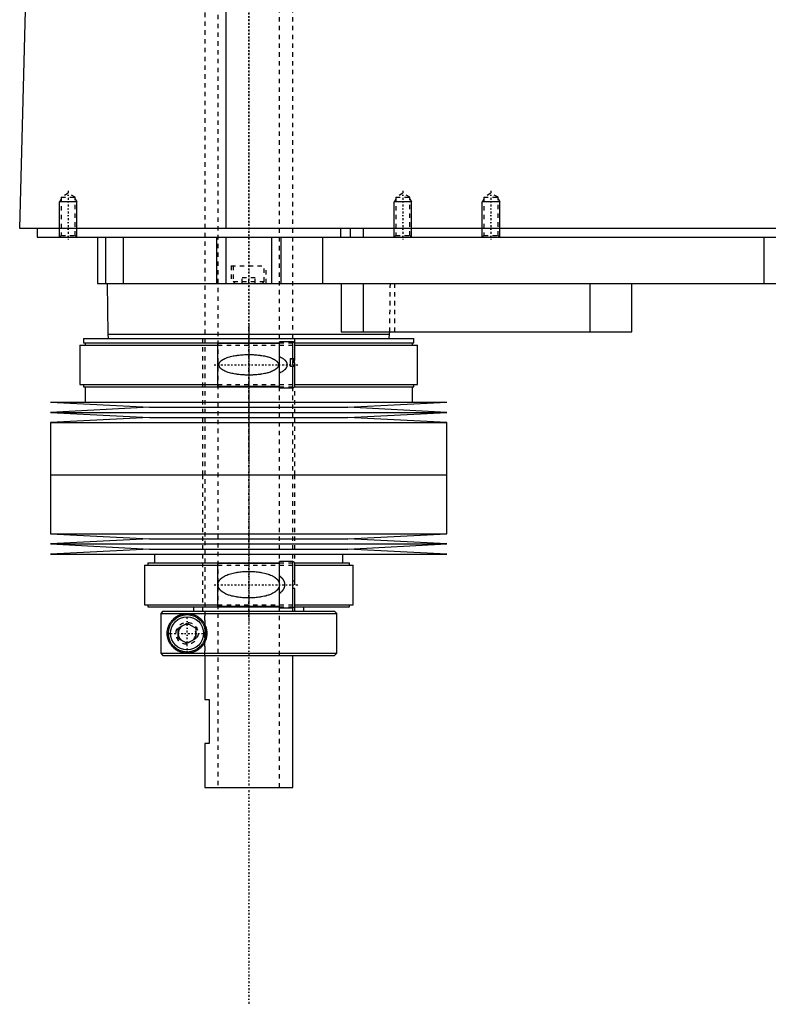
# Model space of a CAD drawing. Extents: x -602 to 174, y -319 to 984.
# Tile 1 of 7: x -602 to -432, y -100 to 124. Entities that reach past the tile are written whole.
import ezdxf

# ---------------------------------------------------------------- set-up
doc = ezdxf.new("R2010")
doc.units = 0
doc.linetypes.add('CENTER', pattern=[1.5, 0.45, -0.5, 0.05, -0.5])
doc.linetypes.add('DASHED', pattern=[2, 1, -1])
for name, color, linetype in [('AM_0', 7, 'CONTINUOUS'), ('AM_10', 7, 'CONTINUOUS'), ('AM_3', 7, 'DASHED'), ('AM_7', 7, 'CENTER')]:
    doc.layers.add(name, color=color, linetype=linetype)

msp = doc.modelspace()

# ---------------------------------------------------------------- linework, layer by layer
at = {"layer": 'AM_0', "color": 7, "linetype": 'CONTINUOUS'}
for p, q in [((-555.15, 76.5), (-555.15, 137.05)), ((-602, 76.5), (-600.5, 133.35)), ((-200.5, 76.5), (-602, 76.5)), ((-598, 76.5), (-598, 74.5)), ((-529.15, 76.5), (-529.15, 74.5)), ((-527, 76.5), (-527, 74.5)), ((-524, 76.5), (-524, 74.5)), ((-598, 74.5), (-244, 74.5)), ((-584.3, 74.5), (-584.3, 64)), ((-582.5, 74.5), (-582.5, 64)), ((-578.5, 74.5), (-578.5, 64)), ((-557.3, 74.5), (-557.3, 64)), ((-555.19, 74.5), (-555.19, 64)), ((-544.81, 74.5), (-544.81, 64)), ((-542.7, 74.5), (-542.7, 64)), ((-533.21, 74.5), (-533.21, 64)), ((-433, 74.5), (-433, 64)), ((-584.3, 64), (-388, 64)), ((-582.17, 64), (-582, 52.5)), ((-529, 64), (-529, 53)), ((-524, 64), (-524, 53)), ((-472.56, 64), (-472.56, 53)), ((-463, 53), (-463, 64)), ((-587.52, 51.5), (-587.52, 50.5)), ((-587.52, 51.5), (-512.48, 51.5)), ((-582, 52.5), (-581.9, 51.5)), ((-582, 52.5), (-518, 52.5)), ((-529, 53), (-463, 53)), ((-518.1, 51.5), (-518, 52.5)), ((-518, 52.5), (-517.99, 53)), ((-512.48, 50.5), (-512.48, 51.5)), ((-588.33, 50), (-588.33, 41)), ((-588.33, 50), (-557, 50)), ((-587.52, 50.5), (-543, 50.5)), ((-587.17, 50.5), (-587.17, 50)), ((-543, 50.35), (-557, 50.35)), ((-557, 40.65), (-557, 50.35)), ((-540, 50.75), (-543, 50.75)), ((-543, 40.25), (-543, 50.75)), ((-540, 46.9), (-540, 50.75)), ((-539.56, 50.5), (-512.48, 50.5)), ((-539.5, 46.9), (-539.5, 50.25)), ((-539.5, 50), (-511.68, 50)), ((-512.83, 50), (-512.83, 50.5)), ((-511.68, 41), (-511.68, 50)), ((-540.5, 46.9), (-539.5, 46.9)), ((-540.5, 45.1), (-540.5, 46.9)), ((-540.5, 46.84), (-540, 46.84)), ((-539.5, 45.1), (-540.5, 45.1)), ((-540, 40.25), (-540, 45.1)), ((-539.5, 40.75), (-539.5, 45.1)), ((-588.33, 41), (-557, 41)), ((-587.52, 41), (-587.52, 40.5)), ((-587.52, 40.5), (-543, 40.5)), ((-587.17, 40.5), (-587.17, 37)), ((-557, 40.65), (-543, 40.65)), ((-539.56, 40.5), (-512.48, 40.5)), ((-539.5, 41), (-511.68, 41)), ((-512.83, 37), (-512.83, 40.5)), ((-512.48, 40.5), (-512.48, 41)), ((-543, 40.25), (-540, 40.25)), ((-595, 37), (-572.5, 35.85)), ((-595, 37), (-505, 37)), ((-572.5, 35.85), (-595, 34.7)), ((-572.5, 35.85), (-527.5, 35.85)), ((-527.5, 35.85), (-505, 37)), ((-505, 34.7), (-527.5, 35.85)), ((-595, 34.7), (-572.5, 33.55)), ((-595, 34.7), (-505, 34.7)), ((-527.5, 33.55), (-505, 34.7)), ((-572.5, 33.55), (-595, 32.4)), ((-595, 32.4), (-595, 20.5)), ((-595, 32.4), (-505, 32.4)), ((-572.5, 33.55), (-527.5, 33.55)), ((-505, 32.4), (-527.5, 33.55)), ((-505, 20.5), (-505, 32.4)), ((-595, 20.5), (-505, 20.5)), ((-595, 20.5), (-595, 7.1)), ((-595, 20.5), (-505, 20.5)), ((-505, 7.1), (-505, 20.5)), ((-595, 7.1), (-572.5, 5.95)), ((-595, 7.1), (-505, 7.1)), ((-527.5, 5.95), (-505, 7.1)), ((-572.5, 5.95), (-595, 4.8)), ((-595, 4.8), (-572.5, 3.65)), ((-595, 4.8), (-505, 4.8)), ((-572.5, 5.95), (-527.5, 5.95)), ((-505, 4.8), (-527.5, 5.95)), ((-527.5, 3.65), (-505, 4.8)), ((-572.5, 3.65), (-595, 2.5)), ((-595, 2.5), (-505, 2.5)), ((-572.5, 3.65), (-527.5, 3.65)), ((-571.4, 2.5), (-571.4, 0.5)), ((-528.6, 0.5), (-528.6, 2.5)), ((-505, 2.5), (-527.5, 3.65)), ((-573.7, 0), (-573.7, -9)), ((-573.7, 0), (-557, 0)), ((-572.9, 0.5), (-572.9, 0)), ((-572.9, 0.5), (-543, 0.5)), ((-543, 0.4), (-557, 0.4)), ((-557, -9.3), (-557, 0.4)), ((-540, 0.8), (-543, 0.8)), ((-543, -9.7), (-543, 0.8)), ((-540, -9.7), (-540, 0.8)), ((-539.54, 0.5), (-527.1, 0.5)), ((-539.5, -3.55), (-539.5, 0.3)), ((-539.5, 0), (-526.3, 0)), ((-527.1, 0), (-527.1, 0.5)), ((-526.3, -9), (-526.3, 0)), ((-540, -3.55), (-539.5, -3.55)), ((-539.5, -5.35), (-540, -5.35)), ((-539.5, -9.2), (-539.5, -5.35)), ((-573.7, -9), (-557, -9)), ((-572.9, -9), (-572.9, -9.5)), ((-572.9, -9.5), (-542.99, -9.5)), ((-569.49, -10.5), (-569.99, -11)), ((-569.99, -11), (-530, -11)), ((-569.99, -11), (-569.99, -20)), ((-569.49, -10.5), (-530.5, -10.5)), ((-562.5, -9.5), (-562.5, -10.5)), ((-557, -9.3), (-543, -9.3)), ((-543, -9.7), (-540, -9.7)), ((-539.6, -9.5), (-527.1, -9.5)), ((-539.5, -9), (-526.3, -9)), ((-537.5, -10.5), (-537.5, -9.5)), ((-530, -11), (-530.5, -10.5)), ((-530, -20), (-530, -11)), ((-527.1, -9.5), (-527.1, -9)), ((-566, -14.35), (-564, -13.19)), ((-564, -13.19), (-562, -14.35)), ((-566, -16.65), (-566, -14.35)), ((-562, -14.35), (-562, -16.65)), ((-564, -17.81), (-566, -16.65)), ((-562, -16.65), (-564, -17.81)), ((-569.99, -20), (-530, -20)), ((-569.99, -20), (-569.49, -20.5)), ((-530.5, -20.5), (-530, -20)), ((-569.49, -20.5), (-530.5, -20.5)), ((-560, -20.5), (-560, -30.5)), ((-540, -50.5), (-540, -20.5)), ((-560, -30.5), (-559, -30.5)), ((-559, -30.5), (-559, -40.5)), ((-560, -40.5), (-560, -50.5)), ((-559, -40.5), (-560, -40.5)), ((-560, -50.5), (-540, -50.5))]:
    msp.add_line(p, q, dxfattribs=at)
for points in [[(-540, 46.84, 0), (-540, 46.84, 0), (-540, 46.84, 0), (-539.99, 46.84, 0), (-539.99, 46.84, 0), (-539.99, 46.84, 0), (-539.99, 46.84, 0), (-539.98, 46.84, 0), (-539.98, 46.84, 0), (-539.98, 46.84, 0), (-539.98, 46.84, 0), (-539.97, 46.84, 0), (-539.97, 46.84, 0), (-539.97, 46.84, 0), (-539.97, 46.84, 0), (-539.96, 46.84, 0), (-539.96, 46.84, 0), (-539.96, 46.84, 0), (-539.96, 46.84, 0), (-539.96, 46.84, 0), (-539.95, 46.84, 0), (-539.95, 46.83, 0), (-539.95, 46.83, 0), (-539.95, 46.83, 0), (-539.95, 46.83, 0), (-539.94, 46.83, 0), (-539.94, 46.83, 0), (-539.94, 46.83, 0), (-539.94, 46.83, 0), (-539.93, 46.83, 0), (-539.93, 46.83, 0), (-539.93, 46.82, 0), (-539.93, 46.82, 0), (-539.93, 46.82, 0), (-539.93, 46.82, 0), (-539.92, 46.82, 0), (-539.92, 46.82, 0), (-539.92, 46.82, 0), (-539.92, 46.82, 0), (-539.91, 46.81, 0), (-539.91, 46.81, 0), (-539.91, 46.81, 0), (-539.91, 46.81, 0), (-539.91, 46.81, 0), (-539.9, 46.81, 0), (-539.9, 46.81, 0), (-539.9, 46.8, 0), (-539.9, 46.8, 0), (-539.9, 46.8, 0), (-539.9, 46.8, 0), (-539.89, 46.8, 0), (-539.89, 46.79, 0), (-539.87, 46.78, 0), (-539.87, 46.77, 0), (-539.86, 46.77, 0), (-539.85, 46.75, 0), (-539.84, 46.74, 0), (-539.83, 46.72, 0), (-539.82, 46.71, 0), (-539.81, 46.7, 0), (-539.81, 46.69, 0), (-539.8, 46.68, 0), (-539.8, 46.66, 0), (-539.79, 46.65, 0), (-539.78, 46.64, 0), (-539.78, 46.63, 0), (-539.77, 46.62, 0), (-539.77, 46.6, 0), (-539.76, 46.59, 0), (-539.76, 46.58, 0), (-539.76, 46.57, 0), (-539.75, 46.55, 0), (-539.73, 46.5, 0), (-539.71, 46.4, 0), (-539.68, 46.3, 0), (-539.67, 46.19, 0), (-539.65, 46.09, 0), (-539.65, 46.03, 0), (-539.64, 45.98, 0), (-539.63, 45.87, 0), (-539.63, 45.77, 0), (-539.62, 45.66, 0), (-539.62, 45.56, 0), (-539.62, 45.46, 0), (-539.62, 45.41, 0), (-539.62, 45.36, 0), (-539.63, 45.26, 0), (-539.63, 45.15, 0), (-539.63, 45.1, 0)], [(-564, -20, 0), (-564.06, -20, 0), (-564.19, -20, 0), (-564.32, -19.99, 0), (-564.38, -19.98, 0), (-564.44, -19.98, 0), (-564.57, -19.96, 0), (-564.7, -19.95, 0), (-564.82, -19.92, 0), (-564.94, -19.9, 0), (-565.07, -19.87, 0), (-565.13, -19.86, 0), (-565.19, -19.84, 0), (-565.31, -19.81, 0), (-565.43, -19.77, 0), (-565.55, -19.73, 0), (-565.66, -19.68, 0), (-565.78, -19.63, 0), (-565.83, -19.61, 0), (-565.89, -19.58, 0), (-566, -19.53, 0), (-566.11, -19.47, 0), (-566.16, -19.45, 0), (-566.22, -19.42, 0), (-566.32, -19.35, 0), (-566.43, -19.29, 0), (-566.48, -19.26, 0), (-566.53, -19.22, 0), (-566.63, -19.15, 0), (-566.72, -19.08, 0), (-566.82, -19.01, 0), (-566.91, -18.93, 0), (-567, -18.85, 0), (-567.05, -18.81, 0), (-567.09, -18.77, 0), (-567.17, -18.69, 0), (-567.26, -18.6, 0), (-567.34, -18.52, 0), (-567.42, -18.43, 0), (-567.49, -18.34, 0), (-567.53, -18.29, 0), (-567.57, -18.25, 0), (-567.64, -18.15, 0), (-567.71, -18.05, 0), (-567.78, -17.94, 0), (-567.85, -17.83, 0), (-567.91, -17.72, 0), (-567.95, -17.66, 0), (-567.98, -17.6, 0), (-568.04, -17.48, 0), (-568.1, -17.36, 0), (-568.15, -17.23, 0), (-568.21, -17.1, 0), (-568.25, -16.97, 0), (-568.28, -16.9, 0), (-568.3, -16.83, 0), (-568.34, -16.69, 0), (-568.38, -16.55, 0), (-568.41, -16.4, 0), (-568.43, -16.31, 0), (-568.43, -16.28, 0), (-568.44, -16.26, 0), (-568.44, -16.24, 0), (-568.44, -16.23, 0), (-568.44, -16.21, 0), (-568.45, -16.18, 0), (-568.45, -16.15, 0), (-568.46, -16.13, 0), (-568.46, -16.1, 0), (-568.46, -16.09, 0), (-568.46, -16.07, 0), (-568.47, -16.05, 0), (-568.47, -16.02, 0), (-568.47, -16.01, 0), (-568.47, -15.99, 0), (-568.48, -15.97, 0), (-568.48, -15.94, 0), (-568.48, -15.93, 0), (-568.48, -15.91, 0), (-568.48, -15.89, 0), (-568.49, -15.86, 0), (-568.49, -15.83, 0), (-568.49, -15.8, 0), (-568.49, -15.77, 0), (-568.49, -15.76, 0), (-568.49, -15.75, 0), (-568.49, -15.72, 0), (-568.5, -15.69, 0), (-568.5, -15.66, 0), (-568.5, -15.63, 0), (-568.5, -15.6, 0), (-568.5, -15.59, 0), (-568.5, -15.57, 0), (-568.5, -15.54, 0), (-568.5, -15.51, 0), (-568.5, -15.5, 0), (-568.5, -15.49, 0), (-568.5, -15.46, 0), (-568.5, -15.43, 0), (-568.5, -15.41, 0), (-568.5, -15.4, 0), (-568.5, -15.37, 0), (-568.5, -15.34, 0), (-568.5, -15.31, 0), (-568.49, -15.28, 0), (-568.49, -15.25, 0), (-568.49, -15.24, 0), (-568.49, -15.23, 0), (-568.49, -15.2, 0), (-568.49, -15.17, 0), (-568.49, -15.14, 0), (-568.48, -15.11, 0), (-568.48, -15.09, 0), (-568.48, -15.07, 0), (-568.48, -15.06, 0), (-568.48, -15.03, 0), (-568.47, -15.01, 0), (-568.47, -14.99, 0), (-568.47, -14.98, 0), (-568.47, -14.95, 0), (-568.46, -14.93, 0), (-568.46, -14.91, 0), (-568.46, -14.9, 0), (-568.46, -14.87, 0), (-568.45, -14.85, 0), (-568.45, -14.82, 0), (-568.44, -14.79, 0), (-568.44, -14.77, 0), (-568.44, -14.76, 0), (-568.44, -14.74, 0), (-568.43, -14.72, 0), (-568.43, -14.69, 0), (-568.41, -14.6, 0), (-568.38, -14.45, 0), (-568.34, -14.31, 0), (-568.3, -14.17, 0), (-568.28, -14.1, 0), (-568.25, -14.03, 0), (-568.21, -13.9, 0), (-568.15, -13.77, 0), (-568.1, -13.64, 0), (-568.04, -13.52, 0), (-567.98, -13.4, 0), (-567.95, -13.34, 0), (-567.91, -13.28, 0), (-567.85, -13.17, 0), (-567.78, -13.06, 0), (-567.71, -12.95, 0), (-567.64, -12.85, 0), (-567.57, -12.75, 0), (-567.53, -12.71, 0), (-567.49, -12.66, 0), (-567.42, -12.57, 0), (-567.34, -12.48, 0), (-567.26, -12.4, 0), (-567.17, -12.31, 0), (-567.09, -12.23, 0), (-567.05, -12.19, 0), (-567, -12.15, 0), (-566.91, -12.07, 0), (-566.82, -11.99, 0), (-566.72, -11.92, 0), (-566.63, -11.85, 0), (-566.53, -11.78, 0), (-566.48, -11.74, 0), (-566.43, -11.71, 0), (-566.32, -11.65, 0), (-566.22, -11.58, 0), (-566.16, -11.55, 0), (-566.11, -11.53, 0), (-566, -11.47, 0), (-565.89, -11.42, 0), (-565.83, -11.39, 0), (-565.78, -11.37, 0), (-565.66, -11.32, 0), (-565.55, -11.27, 0), (-565.43, -11.23, 0), (-565.31, -11.19, 0), (-565.19, -11.16, 0), (-565.13, -11.14, 0), (-565.07, -11.13, 0), (-564.94, -11.1, 0), (-564.82, -11.08, 0), (-564.7, -11.05, 0), (-564.57, -11.04, 0), (-564.44, -11.02, 0), (-564.38, -11.02, 0), (-564.32, -11.01, 0), (-564.19, -11, 0), (-564.06, -11, 0), (-564, -11, 0)], [(-564, -11, 0), (-563.95, -11, 0), (-563.85, -11, 0), (-563.74, -11.01, 0), (-563.69, -11.01, 0), (-563.63, -11.01, 0), (-563.52, -11.03, 0), (-563.42, -11.04, 0), (-563.3, -11.05, 0), (-563.19, -11.07, 0), (-563.08, -11.09, 0), (-563.02, -11.11, 0), (-562.97, -11.12, 0), (-562.85, -11.15, 0), (-562.74, -11.18, 0), (-562.63, -11.21, 0), (-562.51, -11.25, 0), (-562.4, -11.29, 0), (-562.34, -11.32, 0), (-562.28, -11.34, 0), (-562.17, -11.39, 0), (-562.06, -11.44, 0), (-562, -11.47, 0), (-561.95, -11.5, 0), (-561.83, -11.56, 0), (-561.72, -11.62, 0), (-561.67, -11.65, 0), (-561.61, -11.68, 0), (-561.51, -11.75, 0), (-561.4, -11.83, 0), (-561.3, -11.9, 0), (-561.19, -11.98, 0), (-561.09, -12.06, 0), (-561.04, -12.11, 0), (-561, -12.15, 0), (-560.9, -12.24, 0), (-560.81, -12.33, 0), (-560.71, -12.42, 0), (-560.63, -12.52, 0), (-560.54, -12.62, 0), (-560.5, -12.68, 0), (-560.45, -12.73, 0), (-560.37, -12.84, 0), (-560.29, -12.95, 0), (-560.21, -13.07, 0), (-560.14, -13.19, 0), (-560.06, -13.32, 0), (-560.03, -13.38, 0), (-560, -13.45, 0), (-559.93, -13.58, 0), (-559.87, -13.71, 0), (-559.81, -13.85, 0), (-559.76, -13.99, 0), (-559.71, -14.13, 0), (-559.69, -14.2, 0), (-559.67, -14.27, 0), (-559.63, -14.41, 0), (-559.6, -14.56, 0), (-559.57, -14.7, 0), (-559.55, -14.85, 0), (-559.53, -14.99, 0), (-559.52, -15.07, 0), (-559.51, -15.14, 0), (-559.51, -15.28, 0), (-559.5, -15.43, 0), (-559.5, -15.5, 0), (-559.5, -15.57, 0), (-559.51, -15.72, 0), (-559.51, -15.86, 0), (-559.52, -15.93, 0), (-559.53, -16.01, 0), (-559.55, -16.15, 0), (-559.57, -16.3, 0), (-559.6, -16.44, 0), (-559.63, -16.59, 0), (-559.67, -16.73, 0), (-559.69, -16.8, 0), (-559.71, -16.87, 0), (-559.76, -17.01, 0), (-559.81, -17.15, 0), (-559.87, -17.29, 0), (-559.93, -17.42, 0), (-560, -17.55, 0), (-560.03, -17.62, 0), (-560.06, -17.68, 0), (-560.14, -17.81, 0), (-560.21, -17.93, 0), (-560.29, -18.05, 0), (-560.37, -18.16, 0), (-560.45, -18.27, 0), (-560.5, -18.32, 0), (-560.54, -18.38, 0), (-560.63, -18.48, 0), (-560.71, -18.58, 0), (-560.81, -18.67, 0), (-560.9, -18.76, 0), (-561, -18.85, 0), (-561.04, -18.89, 0), (-561.09, -18.94, 0), (-561.19, -19.02, 0), (-561.3, -19.1, 0), (-561.4, -19.17, 0), (-561.51, -19.25, 0), (-561.61, -19.32, 0), (-561.67, -19.35, 0), (-561.72, -19.38, 0), (-561.83, -19.44, 0), (-561.95, -19.5, 0), (-562, -19.53, 0), (-562.06, -19.56, 0), (-562.17, -19.61, 0), (-562.28, -19.66, 0), (-562.34, -19.68, 0), (-562.4, -19.71, 0), (-562.51, -19.75, 0), (-562.63, -19.79, 0), (-562.74, -19.82, 0), (-562.85, -19.85, 0), (-562.97, -19.88, 0), (-563.02, -19.89, 0), (-563.08, -19.91, 0), (-563.19, -19.93, 0), (-563.3, -19.95, 0), (-563.42, -19.96, 0), (-563.52, -19.97, 0), (-563.63, -19.99, 0), (-563.69, -19.99, 0), (-563.74, -19.99, 0), (-563.85, -20, 0), (-563.95, -20, 0), (-564, -20, 0)]]:
    msp.add_polyline3d(points, dxfattribs=at)
for radius in [4.25, 3.75]:
    msp.add_circle((-564, -15.5), radius, dxfattribs=at)
for centre, start, end in [((-540, 50.25), 0, 90), ((-540, 40.75), 270, 0), ((-540, 0.3), 0, 90), ((-540, -9.2), 270, 0)]:
    msp.add_arc(centre, 0.5, start, end, dxfattribs=at)
at = {"layer": 'AM_10', "color": 7, "linetype": 'CONTINUOUS'}
for p, q in [((-592.62, 83.16), (-593, 82.5)), ((-589.38, 83.16), (-589, 82.5)), ((-516.62, 83.16), (-517, 82.5)), ((-513.38, 83.16), (-513, 82.5)), ((-496.62, 83.16), (-497, 82.5)), ((-493.38, 83.16), (-493, 82.5)), ((-589, 82.5), (-593, 82.5)), ((-593, 74.5), (-593, 82.5)), ((-589, 74.5), (-589, 82.5)), ((-513, 82.5), (-517, 82.5)), ((-517, 74.5), (-517, 82.5)), ((-513, 74.5), (-513, 82.5)), ((-493, 82.5), (-497, 82.5)), ((-497, 74.5), (-497, 82.5)), ((-493, 74.5), (-493, 82.5))]:
    msp.add_line(p, q, dxfattribs=at)
msp.add_arc((-564, -15.5), 2.01, 75, 15, dxfattribs=at)
at = {"layer": 'AM_3', "color": 6, "linetype": 'DASHED'}
for p, q in [((-557, 629), (-557, -50.5)), ((-543, -50.5), (-543, 629)), ((-560, 613.5), (-560, -20.5)), ((-540, -10.5), (-540, 609.9)), ((-591, 84.5), (-592.62, 83.56)), ((-592.62, 83.56), (-592.62, 74.88)), ((-592.62, 83.56), (-589.38, 83.56)), ((-589.38, 83.56), (-591, 84.5)), ((-589.38, 74.88), (-589.38, 83.56)), ((-515, 84.5), (-516.62, 83.56)), ((-516.62, 83.56), (-516.62, 74.88)), ((-516.62, 83.56), (-513.38, 83.56)), ((-513.38, 83.56), (-515, 84.5)), ((-513.38, 74.88), (-513.38, 83.56)), ((-495, 84.5), (-496.62, 83.56)), ((-496.62, 83.56), (-496.62, 74.88)), ((-496.62, 83.56), (-493.38, 83.56)), ((-493.38, 83.56), (-495, 84.5)), ((-493.38, 74.88), (-493.38, 83.56)), ((-592.62, 74.88), (-593, 74.5)), ((-592.62, 74.88), (-589.38, 74.88)), ((-589, 74.5), (-589.38, 74.88)), ((-578.5, 74.5), (-578.5, 64)), ((-516.62, 74.88), (-517, 74.5)), ((-516.62, 74.88), (-513.38, 74.88)), ((-513, 74.5), (-513.38, 74.88)), ((-496.62, 74.88), (-497, 74.5)), ((-496.62, 74.88), (-493.38, 74.88)), ((-493, 74.5), (-493.38, 74.88)), ((-554, 68), (-554, 64)), ((-554, 68), (-546, 68)), ((-553.5, 68), (-553.5, 64.4)), ((-546.5, 64.4), (-546.5, 68)), ((-546, 64), (-546, 68)), ((-551.5, 64), (-551.5, 65.25)), ((-548.5, 65.25), (-551.5, 65.25)), ((-550, 64), (-550, 65.25)), ((-548.5, 64), (-548.5, 65.25)), ((-553.5, 64.4), (-553.1, 64)), ((-553.5, 64.4), (-546.5, 64.4)), ((-546.9, 64), (-546.5, 64.4)), ((-517.99, 53), (-517.83, 64)), ((-516.85, 53), (-516.85, 64)), ((-560.5, 51.5), (-560.5, 20.5)), ((-539.5, 20.5), (-539.5, 51.5)), ((-557, 50), (-539.5, 50)), ((-543, 50.5), (-539.56, 50.5)), ((-540, 46.84), (-540, 45.1)), ((-557, 41), (-539.5, 41)), ((-543, 40.5), (-539.56, 40.5)), ((-560.5, 20.5), (-560.5, -10.5)), ((-539.5, -10.5), (-539.5, 20.5)), ((-557, 0), (-539.5, 0)), ((-543, 0.5), (-539.54, 0.5)), ((-569.99, -11), (-569.73, -10.75)), ((-569.61, -10.62), (-569.49, -10.5)), ((-559.97, -20.5), (-559.97, -10.5)), ((-557, -9), (-539.5, -9)), ((-542.99, -9.5), (-539.6, -9.5)), ((-569.73, -20.25), (-569.99, -20))]:
    msp.add_line(p, q, dxfattribs=at)
for points in [[(-550, 47.84, 0), (-549.86, 47.84, 0), (-549.58, 47.83, 0), (-549.3, 47.83, 0), (-549.16, 47.82, 0), (-549.02, 47.81, 0), (-548.73, 47.8, 0), (-548.44, 47.78, 0), (-548.16, 47.75, 0), (-547.87, 47.73, 0), (-547.58, 47.69, 0), (-547.43, 47.67, 0), (-547.29, 47.65, 0), (-547, 47.61, 0), (-546.72, 47.56, 0), (-546.44, 47.51, 0), (-546.16, 47.44, 0), (-545.88, 47.38, 0), (-545.75, 47.34, 0), (-545.61, 47.3, 0), (-545.35, 47.22, 0), (-545.09, 47.14, 0), (-544.96, 47.09, 0), (-544.83, 47.04, 0), (-544.59, 46.93, 0), (-544.35, 46.81, 0), (-544.23, 46.75, 0), (-544.21, 46.74, 0), (-544.17, 46.71, 0), (-544.13, 46.69, 0), (-544.12, 46.68, 0), (-544.1, 46.67, 0), (-544.06, 46.64, 0), (-544.02, 46.62, 0), (-543.99, 46.59, 0), (-543.95, 46.57, 0), (-543.91, 46.54, 0), (-543.89, 46.53, 0), (-543.88, 46.52, 0), (-543.84, 46.49, 0), (-543.81, 46.46, 0), (-543.77, 46.43, 0), (-543.74, 46.4, 0), (-543.7, 46.37, 0), (-543.68, 46.36, 0), (-543.67, 46.34, 0), (-543.63, 46.31, 0), (-543.6, 46.27, 0), (-543.57, 46.24, 0), (-543.54, 46.2, 0), (-543.51, 46.16, 0), (-543.49, 46.15, 0), (-543.48, 46.13, 0), (-543.45, 46.09, 0), (-543.42, 46.05, 0), (-543.4, 46.01, 0), (-543.37, 45.97, 0), (-543.35, 45.92, 0), (-543.34, 45.9, 0), (-543.33, 45.88, 0), (-543.31, 45.84, 0), (-543.3, 45.79, 0), (-543.28, 45.75, 0), (-543.27, 45.7, 0), (-543.26, 45.66, 0), (-543.26, 45.64, 0), (-543.25, 45.61, 0), (-543.25, 45.57, 0), (-543.25, 45.52, 0), (-543.25, 45.5, 0), (-543.25, 45.48, 0), (-543.25, 45.43, 0), (-543.25, 45.39, 0), (-543.26, 45.36, 0), (-543.26, 45.34, 0), (-543.27, 45.3, 0), (-543.28, 45.25, 0), (-543.3, 45.21, 0), (-543.31, 45.16, 0), (-543.33, 45.12, 0), (-543.34, 45.1, 0), (-543.35, 45.08, 0), (-543.37, 45.03, 0), (-543.4, 44.99, 0), (-543.42, 44.95, 0), (-543.45, 44.91, 0), (-543.48, 44.87, 0), (-543.49, 44.85, 0), (-543.51, 44.84, 0), (-543.54, 44.8, 0), (-543.57, 44.76, 0), (-543.6, 44.73, 0), (-543.63, 44.69, 0), (-543.67, 44.66, 0), (-543.68, 44.64, 0), (-543.7, 44.63, 0), (-543.74, 44.6, 0), (-543.77, 44.57, 0), (-543.81, 44.54, 0), (-543.84, 44.51, 0), (-543.88, 44.48, 0), (-543.89, 44.47, 0), (-543.91, 44.46, 0), (-543.95, 44.43, 0), (-543.99, 44.41, 0), (-544.02, 44.38, 0), (-544.06, 44.36, 0), (-544.1, 44.33, 0), (-544.12, 44.32, 0), (-544.13, 44.31, 0), (-544.17, 44.29, 0), (-544.21, 44.26, 0), (-544.23, 44.25, 0), (-544.35, 44.19, 0), (-544.59, 44.07, 0), (-544.83, 43.96, 0), (-545.09, 43.86, 0), (-545.35, 43.78, 0), (-545.61, 43.7, 0), (-545.75, 43.66, 0), (-545.88, 43.62, 0), (-546.16, 43.56, 0), (-546.44, 43.49, 0), (-546.72, 43.44, 0), (-547, 43.39, 0), (-547.29, 43.35, 0), (-547.43, 43.33, 0), (-547.58, 43.31, 0), (-547.87, 43.27, 0), (-548.16, 43.25, 0), (-548.44, 43.22, 0), (-548.73, 43.2, 0), (-549.02, 43.19, 0), (-549.16, 43.18, 0), (-549.3, 43.17, 0), (-549.58, 43.17, 0), (-549.86, 43.16, 0), (-550, 43.16, 0), (-550.14, 43.16, 0), (-550.42, 43.17, 0), (-550.7, 43.17, 0), (-550.84, 43.18, 0), (-550.98, 43.19, 0), (-551.27, 43.2, 0), (-551.56, 43.22, 0), (-551.84, 43.25, 0), (-552.13, 43.27, 0), (-552.42, 43.31, 0), (-552.57, 43.33, 0), (-552.71, 43.35, 0), (-553, 43.39, 0), (-553.28, 43.44, 0), (-553.56, 43.49, 0), (-553.84, 43.56, 0), (-554.12, 43.62, 0), (-554.25, 43.66, 0), (-554.39, 43.7, 0), (-554.65, 43.78, 0), (-554.91, 43.86, 0), (-555.17, 43.96, 0), (-555.41, 44.07, 0), (-555.65, 44.19, 0), (-555.77, 44.25, 0), (-555.79, 44.26, 0), (-555.83, 44.29, 0), (-555.87, 44.31, 0), (-555.88, 44.32, 0), (-555.9, 44.33, 0), (-555.94, 44.36, 0), (-555.98, 44.38, 0), (-556.01, 44.41, 0), (-556.05, 44.43, 0), (-556.09, 44.46, 0), (-556.11, 44.47, 0), (-556.12, 44.48, 0), (-556.16, 44.51, 0), (-556.19, 44.54, 0), (-556.23, 44.57, 0), (-556.26, 44.6, 0), (-556.3, 44.63, 0), (-556.32, 44.64, 0), (-556.33, 44.66, 0), (-556.37, 44.69, 0), (-556.4, 44.73, 0), (-556.43, 44.76, 0), (-556.46, 44.8, 0), (-556.49, 44.84, 0), (-556.51, 44.85, 0), (-556.52, 44.87, 0), (-556.55, 44.91, 0), (-556.58, 44.95, 0), (-556.6, 44.99, 0), (-556.63, 45.03, 0), (-556.65, 45.08, 0), (-556.66, 45.1, 0), (-556.67, 45.12, 0), (-556.69, 45.16, 0), (-556.7, 45.21, 0), (-556.72, 45.25, 0), (-556.73, 45.3, 0), (-556.74, 45.34, 0), (-556.74, 45.36, 0), (-556.75, 45.39, 0), (-556.75, 45.43, 0), (-556.75, 45.48, 0), (-556.75, 45.5, 0), (-556.75, 45.52, 0), (-556.75, 45.57, 0), (-556.75, 45.61, 0), (-556.74, 45.64, 0), (-556.74, 45.66, 0), (-556.73, 45.7, 0), (-556.72, 45.75, 0), (-556.7, 45.79, 0), (-556.69, 45.84, 0), (-556.67, 45.88, 0), (-556.66, 45.9, 0), (-556.65, 45.92, 0), (-556.63, 45.97, 0), (-556.6, 46.01, 0), (-556.58, 46.05, 0), (-556.55, 46.09, 0), (-556.52, 46.13, 0), (-556.51, 46.15, 0), (-556.49, 46.16, 0), (-556.46, 46.2, 0), (-556.43, 46.24, 0), (-556.4, 46.27, 0), (-556.37, 46.31, 0), (-556.33, 46.34, 0), (-556.32, 46.36, 0), (-556.3, 46.37, 0), (-556.26, 46.4, 0), (-556.23, 46.43, 0), (-556.19, 46.46, 0), (-556.16, 46.49, 0), (-556.12, 46.52, 0), (-556.11, 46.53, 0), (-556.09, 46.54, 0), (-556.05, 46.57, 0), (-556.01, 46.59, 0), (-555.98, 46.62, 0), (-555.94, 46.64, 0), (-555.9, 46.67, 0), (-555.88, 46.68, 0), (-555.87, 46.69, 0), (-555.83, 46.71, 0), (-555.79, 46.74, 0), (-555.77, 46.75, 0), (-555.65, 46.81, 0), (-555.41, 46.93, 0), (-555.17, 47.04, 0), (-555.04, 47.09, 0), (-554.91, 47.14, 0), (-554.65, 47.22, 0), (-554.39, 47.3, 0), (-554.25, 47.34, 0), (-554.12, 47.38, 0), (-553.84, 47.44, 0), (-553.56, 47.51, 0), (-553.28, 47.56, 0), (-553, 47.61, 0), (-552.71, 47.65, 0), (-552.57, 47.67, 0), (-552.42, 47.69, 0), (-552.13, 47.73, 0), (-551.84, 47.75, 0), (-551.56, 47.78, 0), (-551.27, 47.8, 0), (-550.98, 47.81, 0), (-550.84, 47.82, 0), (-550.7, 47.83, 0), (-550.42, 47.83, 0), (-550.14, 47.84, 0), (-550, 47.84, 0)], [(-543, 47.4, 0), (-542.86, 47.33, 0), (-542.6, 47.19, 0), (-542.34, 47.03, 0), (-542.22, 46.94, 0), (-542.2, 46.93, 0), (-542.16, 46.9, 0), (-542.12, 46.87, 0), (-542.1, 46.85, 0), (-542.08, 46.84, 0), (-542.04, 46.81, 0), (-542.01, 46.77, 0), (-541.97, 46.74, 0), (-541.93, 46.71, 0), (-541.9, 46.68, 0), (-541.88, 46.66, 0), (-541.86, 46.64, 0), (-541.83, 46.61, 0), (-541.8, 46.58, 0), (-541.76, 46.54, 0), (-541.73, 46.51, 0), (-541.7, 46.47, 0), (-541.68, 46.45, 0), (-541.67, 46.43, 0), (-541.64, 46.4, 0), (-541.61, 46.36, 0), (-541.58, 46.32, 0), (-541.55, 46.27, 0), (-541.53, 46.23, 0), (-541.51, 46.21, 0), (-541.5, 46.19, 0), (-541.47, 46.14, 0), (-541.45, 46.1, 0), (-541.43, 46.05, 0), (-541.41, 46.01, 0), (-541.39, 45.96, 0), (-541.38, 45.94, 0), (-541.37, 45.91, 0), (-541.36, 45.86, 0), (-541.34, 45.82, 0), (-541.33, 45.77, 0), (-541.32, 45.72, 0), (-541.31, 45.67, 0), (-541.31, 45.65, 0), (-541.31, 45.62, 0), (-541.3, 45.57, 0), (-541.3, 45.52, 0), (-541.3, 45.5, 0), (-541.3, 45.48, 0), (-541.3, 45.43, 0), (-541.31, 45.38, 0), (-541.31, 45.35, 0), (-541.31, 45.33, 0), (-541.32, 45.28, 0), (-541.33, 45.23, 0), (-541.34, 45.18, 0), (-541.36, 45.14, 0), (-541.37, 45.09, 0), (-541.38, 45.06, 0), (-541.39, 45.04, 0), (-541.41, 44.99, 0), (-541.43, 44.95, 0), (-541.45, 44.9, 0), (-541.47, 44.86, 0), (-541.5, 44.81, 0), (-541.51, 44.79, 0), (-541.53, 44.77, 0), (-541.55, 44.73, 0), (-541.58, 44.68, 0), (-541.61, 44.64, 0), (-541.64, 44.6, 0), (-541.67, 44.57, 0), (-541.68, 44.55, 0), (-541.7, 44.53, 0), (-541.73, 44.49, 0), (-541.76, 44.46, 0), (-541.8, 44.42, 0), (-541.83, 44.39, 0), (-541.86, 44.36, 0), (-541.88, 44.34, 0), (-541.9, 44.32, 0), (-541.93, 44.29, 0), (-541.97, 44.26, 0), (-542.01, 44.23, 0), (-542.04, 44.19, 0), (-542.08, 44.16, 0), (-542.1, 44.15, 0), (-542.12, 44.13, 0), (-542.16, 44.1, 0), (-542.2, 44.07, 0), (-542.22, 44.06, 0), (-542.24, 44.04, 0), (-542.28, 44.02, 0), (-542.32, 43.99, 0), (-542.34, 43.97, 0), (-542.36, 43.96, 0), (-542.4, 43.93, 0), (-542.44, 43.91, 0), (-542.6, 43.81, 0), (-542.86, 43.67, 0), (-543, 43.6, 0)], [(-550, -1.44, 0), (-549.85, -1.44, 0), (-549.55, -1.44, 0), (-549.24, -1.45, 0), (-549.09, -1.46, 0), (-548.93, -1.47, 0), (-548.62, -1.49, 0), (-548.31, -1.51, 0), (-547.99, -1.55, 0), (-547.68, -1.59, 0), (-547.37, -1.63, 0), (-547.22, -1.66, 0), (-547.06, -1.68, 0), (-546.76, -1.74, 0), (-546.45, -1.81, 0), (-546.15, -1.88, 0), (-545.86, -1.96, 0), (-545.57, -2.05, 0), (-545.43, -2.1, 0), (-545.29, -2.15, 0), (-545.02, -2.26, 0), (-544.75, -2.38, 0), (-544.62, -2.45, 0), (-544.49, -2.52, 0), (-544.25, -2.66, 0), (-544.11, -2.76, 0), (-544.07, -2.78, 0), (-544.03, -2.81, 0), (-544.01, -2.82, 0), (-543.99, -2.84, 0), (-543.95, -2.87, 0), (-543.91, -2.9, 0), (-543.9, -2.91, 0), (-543.88, -2.93, 0), (-543.84, -2.96, 0), (-543.8, -2.99, 0), (-543.78, -3, 0), (-543.77, -3.02, 0), (-543.73, -3.05, 0), (-543.69, -3.09, 0), (-543.66, -3.12, 0), (-543.62, -3.15, 0), (-543.59, -3.19, 0), (-543.57, -3.21, 0), (-543.56, -3.23, 0), (-543.52, -3.26, 0), (-543.49, -3.3, 0), (-543.46, -3.34, 0), (-543.42, -3.38, 0), (-543.39, -3.42, 0), (-543.38, -3.44, 0), (-543.36, -3.46, 0), (-543.33, -3.51, 0), (-543.3, -3.55, 0), (-543.28, -3.59, 0), (-543.25, -3.64, 0), (-543.22, -3.69, 0), (-543.21, -3.71, 0), (-543.2, -3.73, 0), (-543.18, -3.78, 0), (-543.16, -3.83, 0), (-543.14, -3.88, 0), (-543.12, -3.92, 0), (-543.1, -3.97, 0), (-543.09, -4, 0), (-543.09, -4.02, 0), (-543.07, -4.07, 0), (-543.06, -4.12, 0), (-543.05, -4.17, 0), (-543.04, -4.22, 0), (-543.03, -4.27, 0), (-543.03, -4.3, 0), (-543.03, -4.32, 0), (-543.03, -4.37, 0), (-543.02, -4.43, 0), (-543.02, -4.45, 0), (-543.02, -4.47, 0), (-543.03, -4.53, 0), (-543.03, -4.58, 0), (-543.03, -4.6, 0), (-543.03, -4.63, 0), (-543.04, -4.68, 0), (-543.05, -4.73, 0), (-543.06, -4.78, 0), (-543.07, -4.83, 0), (-543.09, -4.88, 0), (-543.09, -4.9, 0), (-543.1, -4.93, 0), (-543.12, -4.98, 0), (-543.14, -5.02, 0), (-543.16, -5.07, 0), (-543.18, -5.12, 0), (-543.2, -5.17, 0), (-543.21, -5.19, 0), (-543.22, -5.21, 0), (-543.25, -5.26, 0), (-543.28, -5.31, 0), (-543.3, -5.35, 0), (-543.33, -5.39, 0), (-543.36, -5.44, 0), (-543.38, -5.46, 0), (-543.39, -5.48, 0), (-543.42, -5.52, 0), (-543.46, -5.56, 0), (-543.49, -5.6, 0), (-543.52, -5.64, 0), (-543.56, -5.67, 0), (-543.57, -5.69, 0), (-543.59, -5.71, 0), (-543.62, -5.75, 0), (-543.66, -5.78, 0), (-543.69, -5.81, 0), (-543.73, -5.85, 0), (-543.77, -5.88, 0), (-543.78, -5.9, 0), (-543.8, -5.91, 0), (-543.84, -5.94, 0), (-543.88, -5.97, 0), (-543.9, -5.99, 0), (-543.91, -6, 0), (-543.95, -6.03, 0), (-543.99, -6.06, 0), (-544.01, -6.08, 0), (-544.03, -6.09, 0), (-544.07, -6.12, 0), (-544.11, -6.14, 0), (-544.25, -6.24, 0), (-544.49, -6.38, 0), (-544.75, -6.52, 0), (-545.02, -6.64, 0), (-545.29, -6.75, 0), (-545.43, -6.8, 0), (-545.57, -6.85, 0), (-545.86, -6.94, 0), (-546.15, -7.02, 0), (-546.45, -7.09, 0), (-546.76, -7.16, 0), (-547.06, -7.22, 0), (-547.22, -7.24, 0), (-547.37, -7.27, 0), (-547.68, -7.31, 0), (-547.99, -7.35, 0), (-548.31, -7.39, 0), (-548.62, -7.41, 0), (-548.93, -7.43, 0), (-549.09, -7.44, 0), (-549.24, -7.45, 0), (-549.55, -7.46, 0), (-549.85, -7.46, 0), (-550, -7.46, 0), (-550.15, -7.46, 0), (-550.45, -7.46, 0), (-550.76, -7.45, 0), (-550.91, -7.44, 0), (-551.07, -7.43, 0), (-551.38, -7.41, 0), (-551.69, -7.39, 0), (-552.01, -7.35, 0), (-552.32, -7.31, 0), (-552.63, -7.27, 0), (-552.78, -7.24, 0), (-552.94, -7.22, 0), (-553.24, -7.16, 0), (-553.55, -7.09, 0), (-553.85, -7.02, 0), (-554.14, -6.94, 0), (-554.43, -6.85, 0), (-554.57, -6.8, 0), (-554.71, -6.75, 0), (-554.98, -6.64, 0), (-555.25, -6.52, 0), (-555.51, -6.38, 0), (-555.75, -6.24, 0), (-555.89, -6.14, 0), (-555.93, -6.12, 0), (-555.97, -6.09, 0), (-555.99, -6.08, 0), (-556.01, -6.06, 0), (-556.05, -6.03, 0), (-556.09, -6, 0), (-556.1, -5.99, 0), (-556.12, -5.97, 0), (-556.16, -5.94, 0), (-556.2, -5.91, 0), (-556.22, -5.9, 0), (-556.23, -5.88, 0), (-556.27, -5.85, 0), (-556.31, -5.81, 0), (-556.34, -5.78, 0), (-556.38, -5.75, 0), (-556.41, -5.71, 0), (-556.43, -5.69, 0), (-556.44, -5.67, 0), (-556.48, -5.64, 0), (-556.51, -5.6, 0), (-556.54, -5.56, 0), (-556.58, -5.52, 0), (-556.61, -5.48, 0), (-556.62, -5.46, 0), (-556.64, -5.44, 0), (-556.67, -5.39, 0), (-556.7, -5.35, 0), (-556.72, -5.31, 0), (-556.75, -5.26, 0), (-556.78, -5.21, 0), (-556.79, -5.19, 0), (-556.8, -5.17, 0), (-556.82, -5.12, 0), (-556.84, -5.07, 0), (-556.86, -5.02, 0), (-556.88, -4.98, 0), (-556.9, -4.93, 0), (-556.91, -4.9, 0), (-556.91, -4.88, 0), (-556.93, -4.83, 0), (-556.94, -4.78, 0), (-556.95, -4.73, 0), (-556.96, -4.68, 0), (-556.97, -4.63, 0), (-556.97, -4.6, 0), (-556.97, -4.58, 0), (-556.97, -4.53, 0), (-556.98, -4.47, 0), (-556.98, -4.45, 0), (-556.98, -4.43, 0), (-556.97, -4.37, 0), (-556.97, -4.32, 0), (-556.97, -4.3, 0), (-556.97, -4.27, 0), (-556.96, -4.22, 0), (-556.95, -4.17, 0), (-556.94, -4.12, 0), (-556.93, -4.07, 0), (-556.91, -4.02, 0), (-556.91, -4, 0), (-556.9, -3.97, 0), (-556.88, -3.92, 0), (-556.86, -3.88, 0), (-556.84, -3.83, 0), (-556.82, -3.78, 0), (-556.8, -3.73, 0), (-556.79, -3.71, 0), (-556.78, -3.69, 0), (-556.75, -3.64, 0), (-556.72, -3.59, 0), (-556.7, -3.55, 0), (-556.67, -3.51, 0), (-556.64, -3.46, 0), (-556.62, -3.44, 0), (-556.61, -3.42, 0), (-556.58, -3.38, 0), (-556.54, -3.34, 0), (-556.51, -3.3, 0), (-556.48, -3.26, 0), (-556.44, -3.23, 0), (-556.43, -3.21, 0), (-556.41, -3.19, 0), (-556.38, -3.15, 0), (-556.34, -3.12, 0), (-556.31, -3.09, 0), (-556.27, -3.05, 0), (-556.23, -3.02, 0), (-556.22, -3, 0), (-556.2, -2.99, 0), (-556.16, -2.96, 0), (-556.12, -2.93, 0), (-556.1, -2.91, 0), (-556.09, -2.9, 0), (-556.05, -2.87, 0), (-556.01, -2.84, 0), (-555.99, -2.82, 0), (-555.97, -2.81, 0), (-555.93, -2.78, 0), (-555.89, -2.76, 0), (-555.75, -2.66, 0), (-555.51, -2.52, 0), (-555.38, -2.45, 0), (-555.25, -2.38, 0), (-554.98, -2.26, 0), (-554.71, -2.15, 0), (-554.57, -2.1, 0), (-554.43, -2.05, 0), (-554.14, -1.96, 0), (-553.85, -1.88, 0), (-553.55, -1.81, 0), (-553.24, -1.74, 0), (-552.94, -1.68, 0), (-552.78, -1.66, 0), (-552.63, -1.63, 0), (-552.32, -1.59, 0), (-552.01, -1.55, 0), (-551.69, -1.51, 0), (-551.38, -1.49, 0), (-551.07, -1.47, 0), (-550.91, -1.46, 0), (-550.76, -1.45, 0), (-550.45, -1.44, 0), (-550.15, -1.44, 0), (-550, -1.44, 0)], [(-543, -2.46, 0), (-542.89, -2.54, 0), (-542.77, -2.64, 0), (-542.74, -2.67, 0), (-542.71, -2.7, 0), (-542.69, -2.72, 0), (-542.67, -2.73, 0), (-542.64, -2.76, 0), (-542.61, -2.79, 0), (-542.58, -2.82, 0), (-542.55, -2.85, 0), (-542.52, -2.89, 0), (-542.5, -2.9, 0), (-542.49, -2.92, 0), (-542.46, -2.95, 0), (-542.43, -2.98, 0), (-542.42, -3, 0), (-542.4, -3.02, 0), (-542.38, -3.05, 0), (-542.35, -3.08, 0), (-542.34, -3.1, 0), (-542.32, -3.12, 0), (-542.3, -3.15, 0), (-542.27, -3.19, 0), (-542.25, -3.22, 0), (-542.22, -3.25, 0), (-542.2, -3.29, 0), (-542.19, -3.31, 0), (-542.18, -3.33, 0), (-542.15, -3.36, 0), (-542.13, -3.4, 0), (-542.11, -3.44, 0), (-542.09, -3.48, 0), (-542.07, -3.52, 0), (-542.06, -3.54, 0), (-542.05, -3.56, 0), (-542.03, -3.6, 0), (-542.01, -3.64, 0), (-541.99, -3.68, 0), (-541.98, -3.72, 0), (-541.96, -3.77, 0), (-541.95, -3.79, 0), (-541.94, -3.81, 0), (-541.93, -3.85, 0), (-541.92, -3.9, 0), (-541.9, -3.94, 0), (-541.89, -3.99, 0), (-541.88, -4.03, 0), (-541.88, -4.05, 0), (-541.87, -4.08, 0), (-541.87, -4.12, 0), (-541.86, -4.16, 0), (-541.85, -4.21, 0), (-541.85, -4.25, 0), (-541.84, -4.3, 0), (-541.84, -4.32, 0), (-541.84, -4.34, 0), (-541.84, -4.39, 0), (-541.84, -4.43, 0), (-541.84, -4.45, 0), (-541.84, -4.47, 0), (-541.84, -4.51, 0), (-541.84, -4.56, 0), (-541.84, -4.58, 0), (-541.84, -4.6, 0), (-541.85, -4.65, 0), (-541.85, -4.69, 0), (-541.86, -4.74, 0), (-541.87, -4.78, 0), (-541.87, -4.82, 0), (-541.88, -4.85, 0), (-541.88, -4.87, 0), (-541.89, -4.91, 0), (-541.9, -4.96, 0), (-541.92, -5, 0), (-541.93, -5.05, 0), (-541.94, -5.09, 0), (-541.95, -5.11, 0), (-541.96, -5.13, 0), (-541.98, -5.18, 0), (-541.99, -5.22, 0), (-542.01, -5.26, 0), (-542.03, -5.3, 0), (-542.05, -5.34, 0), (-542.06, -5.36, 0), (-542.07, -5.38, 0), (-542.09, -5.42, 0), (-542.11, -5.46, 0), (-542.13, -5.5, 0), (-542.15, -5.54, 0), (-542.18, -5.57, 0), (-542.19, -5.59, 0), (-542.2, -5.61, 0), (-542.22, -5.65, 0), (-542.25, -5.68, 0), (-542.27, -5.71, 0), (-542.3, -5.75, 0), (-542.32, -5.78, 0), (-542.34, -5.8, 0), (-542.35, -5.82, 0), (-542.38, -5.85, 0), (-542.4, -5.88, 0), (-542.42, -5.9, 0), (-542.43, -5.92, 0), (-542.46, -5.95, 0), (-542.49, -5.98, 0), (-542.5, -6, 0), (-542.52, -6.01, 0), (-542.55, -6.05, 0), (-542.58, -6.08, 0), (-542.61, -6.11, 0), (-542.64, -6.14, 0), (-542.67, -6.17, 0), (-542.69, -6.18, 0), (-542.71, -6.2, 0), (-542.74, -6.23, 0), (-542.77, -6.26, 0), (-542.89, -6.36, 0), (-543, -6.44, 0)]]:
    msp.add_polyline3d(points, dxfattribs=at)
msp.add_circle((-564, -15.5), 2.5, dxfattribs=at)
at = {"layer": 'AM_7', "color": 4, "linetype": 'CENTER'}
for p, q in [((-550, 984.27), (-550, -99.78)), ((-550, 284.39), (-550, 22.81)), ((-591, 85), (-591, 74)), ((-515, 85), (-515, 74)), ((-495, 85), (-495, 74)), ((-550, 54.6), (-550, -13.6)), ((-550, 53.05), (-550, 18.95)), ((-557.88, 45.5), (-538.62, 45.5)), ((-557.88, -4.45), (-538.62, -4.45)), ((-564, -19.96), (-564, -11.04)), ((-568.46, -15.5), (-559.54, -15.5))]:
    msp.add_line(p, q, dxfattribs=at)

doc.saveas('drawing.dxf')
